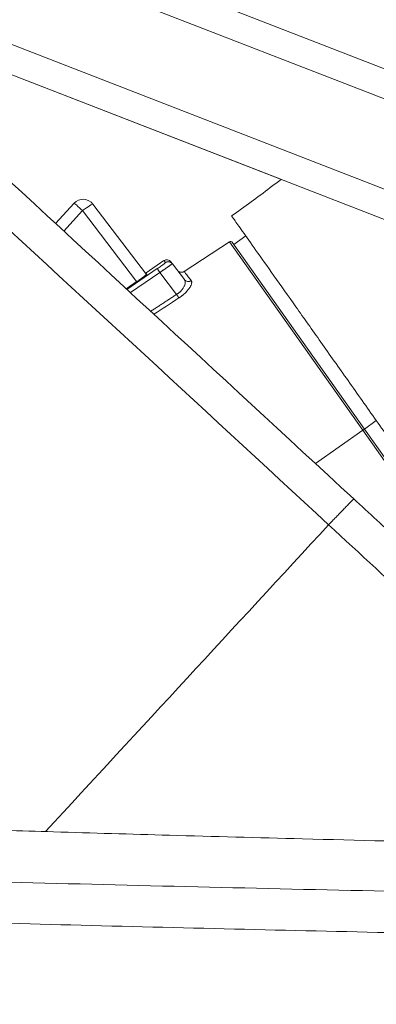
# Model space of a CAD drawing. Header units: millimetres. Extents: x 0 to 594, y 0 to 420.
# Tile 62 of 256: x 206.74 to 211.19, y 165.41 to 177.68. Entities that reach past the tile are written whole.
import ezdxf

# ---------------------------------------------------------------- set-up
doc = ezdxf.new("R2010")
doc.units = ezdxf.units.MM
doc.layers.add('1', color=7, linetype='Continuous', true_color=0xffffff)
doc.styles.add('Arial Unicode MS', font='txt')
doc.dimstyles.get("Standard").update_dxf_attribs({"dimtxt": 0.18, "dimasz": 0.18, "dimexe": 0.18, "dimexo": 0.0625, "dimgap": 0.09, "dimtad": 0, "dimtih": 1, "dimtoh": 1, "dimdec": 4, "dimzin": 0, "dimdsep": 46, "dimtxsty": 'Standard', "dimcen": 0.09, "dimadec": 0, "dimazin": 0, "dimtfac": 1, "dimtdec": 4, "dimtofl": 0, "dimtmove": 0, "dimatfit": 3, "dimfxl": 0, "dimtolj": 1, "dimtzin": 0, "dimarcsym": 0})

# ---------------------------------------------------------------- blocks, each defined once
blk = doc.blocks.new('_U9')
at = {"layer": '1', "color": 18, "lineweight": 13}
for p, q in [((249.492, 164.64), (361.654, 164.64)), ((359.654, 164.64), (359.654, 150.774)), ((359.654, 124.367), (359.654, 138.607)), ((160.769, 124.367), (361.654, 124.367))]:
    blk.add_line(p, q, dxfattribs=at)
at = {"layer": '1', "color": 18}
for points in [[(359.654, 164.64), (360.592, 161.14), (358.717, 161.14)], [(359.654, 124.367), (358.717, 127.867), (360.592, 127.867)]]:
    blk.add_solid(points, dxfattribs=at)
at = {"layer": '1', "color": 18, "linetype": 'Continuous', "lineweight": 13, "char_height": 3.5, "attachment_point": 7, "rotation": 90, "line_spacing_factor": 1.047437, "style": 'Arial Unicode MS'}
for s, insert in [('\\fArial Unicode MS|b0|i0;\\W1.0000;SINGLE POINT LIFT* EYE', (369.695, 140.265)), ('\\fArial Unicode MS|b0|i0;\\W1.0000;0.81', (362.633, 140.265))]:
    blk.add_mtext(s, dxfattribs=dict(at, insert=insert))
blk = doc.blocks.new('_U10')
at = {"layer": '1', "color": 18, "lineweight": 13}
for p, q in [((249.492, 222.88), (380.277, 222.88)), ((378.277, 222.88), (378.277, 151.235)), ((378.277, 124.367), (378.277, 139.069)), ((160.769, 124.367), (380.277, 124.367))]:
    blk.add_line(p, q, dxfattribs=at)
at = {"layer": '1', "color": 18}
for points in [[(378.277, 222.88), (379.215, 219.38), (377.339, 219.38)], [(378.277, 124.367), (377.339, 127.867), (379.215, 127.867)]]:
    blk.add_solid(points, dxfattribs=at)
at = {"layer": '1', "color": 18, "linetype": 'Continuous', "lineweight": 13, "char_height": 3.5, "attachment_point": 7, "rotation": 90, "line_spacing_factor": 1.047437, "style": 'Arial Unicode MS'}
for s, insert in [('\\fArial Unicode MS|b0|i0;\\W1.0000;LIFTING STROPS* EYE', (388.318, 140.726)), ('\\fArial Unicode MS|b0|i0;\\W1.0000;1.97', (381.256, 140.726))]:
    blk.add_mtext(s, dxfattribs=dict(at, insert=insert))

msp = doc.modelspace()

# ---------------------------------------------------------------- linework, layer by layer
at = {"layer": '1', "color": 155, "linetype": 'Continuous', "lineweight": 13}
for p, q in [((205.67, 179.244), (213.583, 176.175)), ((213.456, 175.849), (205.636, 178.882)), ((205.556, 177.787), (212.878, 174.947)), ((209.999, 175.688), (205.522, 177.425)), ((205.522, 177.425), (212.751, 174.621)), ((212.751, 174.621), (205.522, 177.425)), ((207.42, 175.39), (207.187, 175.138)), ((208.322, 174.501), (207.653, 175.379)), ((207.524, 175.297), (207.29, 175.043)), ((208.198, 174.412), (207.524, 175.297)), ((209.56, 174.982), (209.41, 174.876)), ((209.357, 174.909), (208.792, 174.539)), ((211.02, 172.56), (209.357, 174.909)), ((211.04, 172.575), (209.391, 174.903)), ((208.316, 174.522), (208.539, 174.674)), ((208.539, 174.674), (208.558, 174.649)), ((208.626, 174.66), (208.645, 174.635)), ((208.796, 174.437), (208.645, 174.635)), ((208.456, 174.574), (208.078, 174.316)), ((208.489, 174.526), (208.122, 174.275)), ((208.316, 174.522), (208.326, 174.506)), ((208.697, 174.253), (208.489, 174.526)), ((208.069, 174.324), (208.204, 174.416)), ((211.04, 172.575), (211.189, 172.681)), ((210.431, 172.144), (211.02, 172.56)), ((211.02, 172.56), (211.04, 172.575)), ((211.02, 172.56), (212.683, 170.212)), ((211.04, 172.575), (212.688, 170.247))]:
    msp.add_line(p, q, dxfattribs=at)
for centre, radius, start, end in [((207.532, 175.286), 0.152, 37.3, 137.3), ((209.371, 174.888), 0.0254, 35.3, 123.3)]:
    msp.add_arc(centre, radius, start, end, dxfattribs=at)
for centre, major_axis, ratio, start_param, end_param in [((207.532, 175.286), (0.112, -0.103), 0.018187, 1.656151, 3.141593), ((207.532, 175.286), (-0.121, -0.092), 0.087103, 3.141593, 4.709347), ((208.575, 174.621), (0.0385, -0.0505), 0.999389, 1.570796, 3.089265), ((208.846, 174.475), (-0.0505, -0.0385), 0.950579, 6.283183, 7.78589)]:
    msp.add_ellipse(centre, major_axis=major_axis, ratio=ratio, start_param=start_param, end_param=end_param, dxfattribs=at)
for points, degree in [([(205.809, 176.409), (207.508, 174.841), (209.208, 173.273), (210.907, 171.705)], 3), ([(210.594, 171.382), (208.963, 172.887), (207.331, 174.392), (205.7, 175.897)], 3), ([(208.558, 174.649), (208.559, 174.649), (208.557, 174.647), (208.55, 174.641), (208.538, 174.631), (208.522, 174.619), (208.502, 174.605), (208.48, 174.59), (208.464, 174.579), (208.456, 174.574)], 3), ([(208.707, 174.554), (208.722, 174.534), (208.747, 174.529)], 2), ([(208.793, 174.539), (208.772, 174.525), (208.747, 174.529)], 2), ([(208.812, 174.422), (208.803, 174.422)], 1), ([(208.374, 174.042), (208.536, 174.148), (208.697, 174.253)], 2), ([(208.414, 174.005), (208.518, 174.073), (208.622, 174.141), (208.726, 174.209)], 3), ([(210.907, 171.705), (210.594, 171.382)], 1), ([(210.907, 171.705), (213.219, 169.571), (215.534, 167.436)], 2), ([(210.594, 171.382), (209.417, 170.108), (208.239, 168.833), (207.062, 167.559)], 3)]:
    msp.add_open_spline(points, degree=degree, dxfattribs=at)
for points, knots in [([(210, 175.687), (209.956, 175.652), (209.753, 175.497), (209.546, 175.346), (209.384, 175.231)], [0, 0, 0, 0, 0.22086, 1, 1, 1, 1]), ([(211.189, 172.681), (211.071, 172.848), (210.835, 173.181), (210.494, 173.663), (210.18, 174.107), (209.904, 174.496), (209.678, 174.815), (209.51, 175.052), (209.407, 175.198), (209.384, 175.231), (209.384, 175.231), (209.384, 175.231)], [0, 0, 0, 0, 0.124992, 0.249984, 0.374977, 0.499969, 0.624961, 0.749953, 0.874945, 0.999938, 1, 1, 1, 1]), ([(208.633, 174.627), (208.631, 174.625), (208.626, 174.622), (208.618, 174.617), (208.609, 174.61), (208.6, 174.604), (208.591, 174.598), (208.582, 174.592), (208.573, 174.585), (208.563, 174.579), (208.554, 174.572), (208.543, 174.564), (208.533, 174.557), (208.522, 174.549), (208.511, 174.542), (208.5, 174.534), (208.493, 174.529), (208.489, 174.526)], [0, 0, 0, 0, 0.086262, 0.170706, 0.253332, 0.334144, 0.394604, 0.455072, 0.51555, 0.576039, 0.636544, 0.697064, 0.757604, 0.818166, 0.87875, 0.939361, 1, 1, 1, 1]), ([(208.645, 174.635), (208.645, 174.635), (208.645, 174.635), (208.644, 174.635), (208.644, 174.634), (208.643, 174.634), (208.642, 174.633), (208.641, 174.633), (208.64, 174.632), (208.639, 174.631), (208.637, 174.63), (208.636, 174.629), (208.634, 174.628), (208.633, 174.627), (208.633, 174.627), (208.633, 174.627)], [0, 0, 0, 0, 0.090552, 0.17979, 0.267715, 0.354327, 0.439627, 0.523614, 0.606288, 0.687651, 0.767702, 0.846441, 0.923868, 0.999985, 1, 1, 1, 1]), ([(208.326, 174.506), (208.327, 174.505), (208.326, 174.505), (208.326, 174.504), (208.325, 174.503), (208.323, 174.502), (208.321, 174.5), (208.321, 174.5), (208.319, 174.499), (208.319, 174.498), (208.317, 174.496), (208.313, 174.494), (208.309, 174.49), (208.306, 174.488), (208.304, 174.487), (208.302, 174.485), (208.301, 174.484), (208.301, 174.484), (208.297, 174.481), (208.295, 174.479), (208.289, 174.475), (208.283, 174.471), (208.277, 174.466), (208.272, 174.463), (208.272, 174.463), (208.27, 174.462), (208.269, 174.461), (208.266, 174.459), (208.265, 174.458), (208.259, 174.454), (208.256, 174.451), (208.248, 174.446), (208.244, 174.443), (208.239, 174.439), (208.237, 174.438), (208.233, 174.435), (208.231, 174.434), (208.225, 174.43), (208.216, 174.424), (208.208, 174.418), (208.204, 174.416)], [0, 0, 0, 0, 0.0625, 0.0625, 0.125, 0.1875, 0.1875, 0.21875, 0.21875, 0.25, 0.25, 0.3125, 0.375, 0.375, 0.40625, 0.421875, 0.421875, 0.4375, 0.4375, 0.5, 0.5, 0.5625, 0.625, 0.625, 0.640625, 0.640625, 0.65625, 0.65625, 0.6875, 0.6875, 0.75, 0.75, 0.8125, 0.8125, 0.84375, 0.84375, 0.875, 0.875, 0.9375, 1, 1, 1, 1]), ([(208.489, 174.526), (208.487, 174.529), (208.485, 174.532), (208.481, 174.538), (208.479, 174.541), (208.475, 174.547), (208.473, 174.55), (208.469, 174.555), (208.468, 174.557), (208.465, 174.562), (208.463, 174.564), (208.461, 174.567), (208.46, 174.569), (208.458, 174.571), (208.458, 174.572), (208.457, 174.573), (208.457, 174.574), (208.456, 174.574)], [0, 0, 0, 0, 0.125, 0.125, 0.25, 0.25, 0.375, 0.375, 0.5, 0.5, 0.625, 0.625, 0.75, 0.75, 0.875, 0.875, 1, 1, 1, 1]), ([(208.879, 174.425), (208.865, 174.443), (208.837, 174.479), (208.807, 174.519), (208.794, 174.536), (208.792, 174.538), (208.792, 174.538)], [0, 0, 0, 0, 0.248131, 0.54572, 0.859793, 1, 1, 1, 1]), ([(208.697, 174.253), (208.7, 174.255), (208.705, 174.258), (208.712, 174.263), (208.72, 174.268), (208.727, 174.274), (208.733, 174.279), (208.74, 174.285), (208.747, 174.291), (208.753, 174.297), (208.765, 174.311), (208.782, 174.333), (208.797, 174.36), (208.805, 174.387), (208.806, 174.401), (208.805, 174.409)], [0, 0, 0, 0, 0.035687, 0.071394, 0.107161, 0.143031, 0.179045, 0.215244, 0.251669, 0.288359, 0.325354, 0.490213, 0.673826, 0.822068, 1, 1, 1, 1]), ([(208.805, 174.409), (208.805, 174.409), (208.805, 174.411), (208.805, 174.417), (208.802, 174.424), (208.799, 174.431), (208.797, 174.435), (208.796, 174.437)], [0, 0, 0, 0, 0.000011, 0.240014, 0.533482, 0.766711, 1, 1, 1, 1]), ([(208.808, 174.274), (208.82, 174.286), (208.842, 174.31), (208.865, 174.342), (208.88, 174.372), (208.885, 174.392), (208.886, 174.406), (208.885, 174.412), (208.883, 174.417), (208.882, 174.421), (208.88, 174.423), (208.879, 174.425)], [0, 0, 0, 0, 0.176696, 0.37783, 0.530414, 0.720312, 0.79629, 0.869649, 0.906092, 0.949542, 1, 1, 1, 1]), ([(208.726, 174.209), (208.728, 174.21), (208.732, 174.213), (208.739, 174.217), (208.745, 174.222), (208.751, 174.226), (208.757, 174.231), (208.763, 174.235), (208.774, 174.244), (208.79, 174.257), (208.802, 174.268), (208.808, 174.274), (208.808, 174.274)], [0, 0, 0, 0, 0.071023, 0.141926, 0.212689, 0.283295, 0.353729, 0.423988, 0.494072, 0.741577, 0.999973, 1, 1, 1, 1]), ([(212.995, 170.13), (212.995, 170.13), (212.995, 170.13), (212.972, 170.163), (212.868, 170.309), (212.701, 170.546), (212.475, 170.866), (212.199, 171.255), (211.885, 171.698), (211.544, 172.18), (211.308, 172.514), (211.189, 172.681)], [0, 0, 0, 0, 0.000062, 0.125055, 0.250047, 0.375039, 0.500031, 0.625023, 0.750016, 0.875008, 1, 1, 1, 1]), ([(214.954, 167.358), (214.283, 167.977), (212.83, 169.318), (211.377, 170.659), (210.594, 171.382)], [0, 0, 0, 0, 0.461297, 1, 1, 1, 1]), ([(162.922, 169.481), (163.312, 169.449), (163.703, 169.418), (164.484, 169.354), (164.874, 169.322), (166.045, 169.225), (166.826, 169.161), (168.388, 169.031), (169.168, 168.967), (170.73, 168.838), (171.511, 168.775), (173.073, 168.65), (173.854, 168.588), (175.416, 168.468), (176.197, 168.409), (177.76, 168.295), (178.541, 168.239), (179.714, 168.159), (180.104, 168.132), (180.886, 168.081), (181.277, 168.055), (182.45, 167.98), (183.232, 167.931), (184.795, 167.837), (185.577, 167.792), (187.142, 167.704), (187.924, 167.662), (189.488, 167.58), (191.053, 167.502), (192.618, 167.429), (194.183, 167.359), (194.966, 167.325), (197.313, 167.229), (198.879, 167.17), (201.228, 167.089), (202.011, 167.063), (203.185, 167.027), (203.577, 167.015), (204.36, 166.991), (206.318, 166.934), (208.275, 166.885), (211.408, 166.813), (212.974, 166.782), (216.107, 166.726), (217.673, 166.702), (220.806, 166.66), (222.373, 166.642), (224.723, 166.619), (225.506, 166.612), (227.072, 166.6), (227.856, 166.595), (230.206, 166.58), (233.339, 166.565), (236.472, 166.559), (238.039, 166.558)], [0, 0, 0, 0, 0.015625, 0.015625, 0.03125, 0.03125, 0.0625, 0.0625, 0.09375, 0.09375, 0.125, 0.125, 0.15625, 0.15625, 0.1875, 0.1875, 0.21875, 0.21875, 0.234375, 0.234375, 0.25, 0.25, 0.28125, 0.28125, 0.3125, 0.3125, 0.34375, 0.34375, 0.375, 0.40625, 0.40625, 0.4375, 0.4375, 0.5, 0.5, 0.53125, 0.53125, 0.546875, 0.546875, 0.5625, 0.625, 0.625, 0.6875, 0.6875, 0.75, 0.75, 0.8125, 0.8125, 0.84375, 0.84375, 0.875, 0.875, 0.9375, 1, 1, 1, 1]), ([(236.791, 167.112), (235.987, 167.114), (233.858, 167.122), (230.493, 167.143), (226.788, 167.176), (223.353, 167.216), (220.204, 167.261), (217.338, 167.31), (214.751, 167.361), (212.422, 167.414), (210.404, 167.464), (208.679, 167.511), (207.233, 167.553), (206, 167.591), (204.978, 167.624), (204.196, 167.651), (203.597, 167.671), (203.072, 167.69), (202.487, 167.711), (201.79, 167.736), (200.983, 167.767), (199.937, 167.808), (198.625, 167.862), (197.015, 167.932), (195.206, 168.015), (193.198, 168.113), (191.006, 168.229), (188.634, 168.363), (186.084, 168.518), (183.345, 168.699), (180.397, 168.911), (177.486, 169.138), (175.552, 169.301), (174.676, 169.377)], [0, 0, 0, 0, 0.038796, 0.102729, 0.162313, 0.217558, 0.268468, 0.314252, 0.355864, 0.393313, 0.426611, 0.453287, 0.476546, 0.496393, 0.512831, 0.525865, 0.534127, 0.541769, 0.551188, 0.562398, 0.575398, 0.590186, 0.612876, 0.638788, 0.667918, 0.700261, 0.73581, 0.773835, 0.814928, 0.859084, 0.906311, 0.957571, 1, 1, 1, 1]), ([(182.406, 167.476), (182.435, 167.474), (182.492, 167.471), (182.577, 167.465), (182.663, 167.46), (182.748, 167.455), (182.834, 167.449), (182.92, 167.444), (183.005, 167.439), (183.091, 167.434), (183.176, 167.428), (183.262, 167.423), (183.347, 167.418), (183.433, 167.413), (183.519, 167.407), (183.604, 167.402), (183.69, 167.397), (183.775, 167.392), (183.861, 167.387), (183.947, 167.381), (184.032, 167.376), (184.118, 167.371), (184.203, 167.366), (184.289, 167.361), (184.374, 167.356), (184.46, 167.351), (184.546, 167.346), (184.631, 167.341), (184.717, 167.336), (184.802, 167.331), (184.888, 167.326), (184.974, 167.321), (185.059, 167.316), (185.145, 167.311), (185.23, 167.306), (185.316, 167.301), (185.402, 167.296), (185.487, 167.291), (185.573, 167.286), (185.658, 167.281), (185.744, 167.276), (185.83, 167.271), (185.915, 167.267), (186.001, 167.262), (186.086, 167.257), (186.172, 167.252), (186.258, 167.247), (186.343, 167.242), (186.429, 167.238), (186.514, 167.233), (186.6, 167.228), (186.686, 167.223), (186.771, 167.219), (186.857, 167.214), (186.942, 167.209), (187.028, 167.204), (187.114, 167.2), (187.199, 167.195), (187.285, 167.19), (187.37, 167.186), (187.456, 167.181), (187.542, 167.176), (187.627, 167.172), (187.713, 167.167), (187.798, 167.163), (187.884, 167.158), (187.97, 167.153), (188.055, 167.149), (188.141, 167.144), (188.227, 167.14), (188.312, 167.135), (188.398, 167.131), (188.483, 167.126), (188.569, 167.122), (188.655, 167.117), (188.74, 167.113), (188.826, 167.108), (188.912, 167.104), (188.997, 167.1), (189.083, 167.095), (189.169, 167.091), (189.254, 167.086), (189.34, 167.082), (189.425, 167.078), (189.511, 167.073), (189.597, 167.069), (189.682, 167.065), (189.768, 167.06), (189.854, 167.056), (189.939, 167.052), (190.025, 167.047), (190.111, 167.043), (190.196, 167.039), (190.282, 167.034), (190.367, 167.03), (190.453, 167.026), (190.539, 167.022), (190.624, 167.018), (190.71, 167.013), (190.796, 167.009), (190.881, 167.005), (190.967, 167.001), (191.053, 166.997), (191.138, 166.993), (191.224, 166.988), (191.309, 166.984), (191.395, 166.98), (191.481, 166.976), (191.566, 166.972), (191.652, 166.968), (191.738, 166.964), (191.823, 166.96), (191.909, 166.956), (191.995, 166.952), (192.08, 166.948), (192.166, 166.944), (192.252, 166.94), (192.337, 166.936), (192.423, 166.932), (192.508, 166.928), (192.905, 166.909), (193.613, 166.877), (194.633, 166.833), (195.652, 166.79), (196.672, 166.748), (197.691, 166.708), (198.711, 166.669), (199.73, 166.632), (200.75, 166.596), (201.77, 166.562), (203.129, 166.518), (204.829, 166.466), (206.869, 166.408), (208.909, 166.356), (210.949, 166.308), (212.989, 166.265), (215.029, 166.226), (217.07, 166.191), (219.11, 166.16), (221.15, 166.132), (222.609, 166.115), (223.487, 166.105), (223.782, 166.102), (224.078, 166.099), (224.374, 166.096), (224.67, 166.093), (224.965, 166.09), (225.261, 166.087), (225.557, 166.084), (225.852, 166.082), (226.148, 166.079), (226.444, 166.076), (226.74, 166.074), (227.035, 166.071), (227.331, 166.069), (227.627, 166.066), (227.923, 166.064), (228.218, 166.062), (228.514, 166.06), (228.81, 166.057), (229.105, 166.055), (229.401, 166.053), (229.697, 166.051), (229.993, 166.049), (230.288, 166.048), (230.584, 166.046), (230.88, 166.044), (231.176, 166.042), (231.471, 166.041), (231.767, 166.039), (232.063, 166.037), (232.359, 166.036), (232.654, 166.034), (232.95, 166.033), (233.246, 166.032), (233.542, 166.03), (233.837, 166.029), (234.133, 166.028), (234.429, 166.027), (234.724, 166.026), (235.02, 166.025), (235.316, 166.024), (235.612, 166.023), (235.907, 166.022), (236.203, 166.021), (236.499, 166.02), (236.696, 166.019), (236.795, 166.019)], [0, 0, 0, 0, 0.001576, 0.003151, 0.004727, 0.006303, 0.007878, 0.009454, 0.01103, 0.012605, 0.014181, 0.015757, 0.017332, 0.018908, 0.020484, 0.022059, 0.023635, 0.025211, 0.026786, 0.028362, 0.029938, 0.031513, 0.033089, 0.034665, 0.03624, 0.037816, 0.039392, 0.040967, 0.042543, 0.044119, 0.045694, 0.04727, 0.048845, 0.050421, 0.051997, 0.053572, 0.055148, 0.056723, 0.058299, 0.059874, 0.06145, 0.063025, 0.064601, 0.066176, 0.067752, 0.069327, 0.070903, 0.072478, 0.074053, 0.075629, 0.077204, 0.07878, 0.080355, 0.081931, 0.083506, 0.085082, 0.086657, 0.088233, 0.089808, 0.091384, 0.092959, 0.094535, 0.096111, 0.097686, 0.099262, 0.100838, 0.102413, 0.103989, 0.105565, 0.107141, 0.108717, 0.110292, 0.111868, 0.113444, 0.11502, 0.116596, 0.118172, 0.119747, 0.121323, 0.122899, 0.124475, 0.126051, 0.127626, 0.129202, 0.130778, 0.132354, 0.133929, 0.135505, 0.137081, 0.138656, 0.140232, 0.141808, 0.143383, 0.144959, 0.146535, 0.14811, 0.149686, 0.151261, 0.152837, 0.154413, 0.155988, 0.157564, 0.159139, 0.160715, 0.16229, 0.163866, 0.165442, 0.167017, 0.168593, 0.170168, 0.171744, 0.17332, 0.174895, 0.176471, 0.178046, 0.179622, 0.181198, 0.182773, 0.184349, 0.185925, 0.1875, 0.206251, 0.225001, 0.24375, 0.2625, 0.28125, 0.3, 0.31875, 0.3375, 0.35625, 0.375, 0.4125, 0.45, 0.4875, 0.525, 0.562499, 0.6, 0.6375, 0.675, 0.7125, 0.75, 0.755435, 0.76087, 0.766305, 0.77174, 0.777174, 0.782609, 0.788044, 0.793479, 0.798914, 0.804349, 0.809783, 0.815218, 0.820653, 0.826088, 0.831522, 0.836957, 0.842392, 0.847827, 0.853261, 0.858696, 0.864131, 0.869565, 0.875, 0.880435, 0.88587, 0.891304, 0.896739, 0.902174, 0.907609, 0.913043, 0.918478, 0.923913, 0.929348, 0.934782, 0.940217, 0.945652, 0.951087, 0.956522, 0.961956, 0.967391, 0.972826, 0.978261, 0.983696, 0.98913, 0.994565, 1, 1, 1, 1])]:
    msp.add_open_spline(points, degree=3, knots=knots, dxfattribs=at)
for points, weights in [([(208.645, 174.635), (208.623, 174.663), (208.588, 174.669), (208.558, 174.649)], [1.15917739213, 0.946946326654, 0.94694086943, 1.15916102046]), ([(208.726, 174.209), (208.721, 174.217), (208.71, 174.233), (208.697, 174.253)], [1.07735408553, 0.975182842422, 0.974224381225, 1.07447870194])]:
    msp.add_rational_spline(points, weights, degree=3, dxfattribs=at)

# ---------------------------------------------------------------- dimensions: what is measured, and where the dimension line sits
at = {"layer": '1', "color": 18, "linetype": 'Continuous', "lineweight": 13}
for base, p2, text, picture, middle in [((378.277, 222.88), (249.492, 222.88), ' <> \\P\\fArial Unicode MS|b0|i0;\\C18;{\\H1.00x;\\fArial Unicode MS|b0|i0;LIFTING STROPS* EYE\\fArial Unicode MS|b0|i0;}\\C18;', '_U10', (378.277, 167.02)), ((359.654, 164.64), (249.492, 164.64), ' <> \\P\\fArial Unicode MS|b0|i0;\\C18;{\\H1.00x;\\fArial Unicode MS|b0|i0;SINGLE POINT LIFT* EYE\\fArial Unicode MS|b0|i0;}\\C18;', '_U9', (359.654, 201.723))]:
    dim = msp.add_linear_dim(base=base, p1=(160.769, 124.367), p2=p2, angle=90, text=text, dimstyle='Standard', override={"dimtxt": 3.5, "dimasz": 3.5, "dimexe": 2, "dimexo": 0, "dimgap": 1.5, "dimtih": 0, "dimtoh": 0, "dimdec": 2, "dimlfac": 0.02, "dimdsep": 46, "dimlunit": 2, "dimtxsty": 'Arial Unicode MS', "dimsah": 1, "dimse1": 0, "dimse2": 0, "dimsd1": 0, "dimsd2": 0, "dimclrd": 18, "dimclre": 18, "dimclrt": 18, "dimtol": 0, "dimtm": -0.1, "dimtfac": 1, "dimtdec": 2, "dimtofl": 1, "dimtmove": 0, "dimlwd": 13, "dimlwe": 13}, dxfattribs=at)
    dim.commit()
    dim.dimension.update_dxf_attribs({"geometry": picture, "text_midpoint": middle, "dimtype": 160})

doc.saveas('drawing.dxf')
